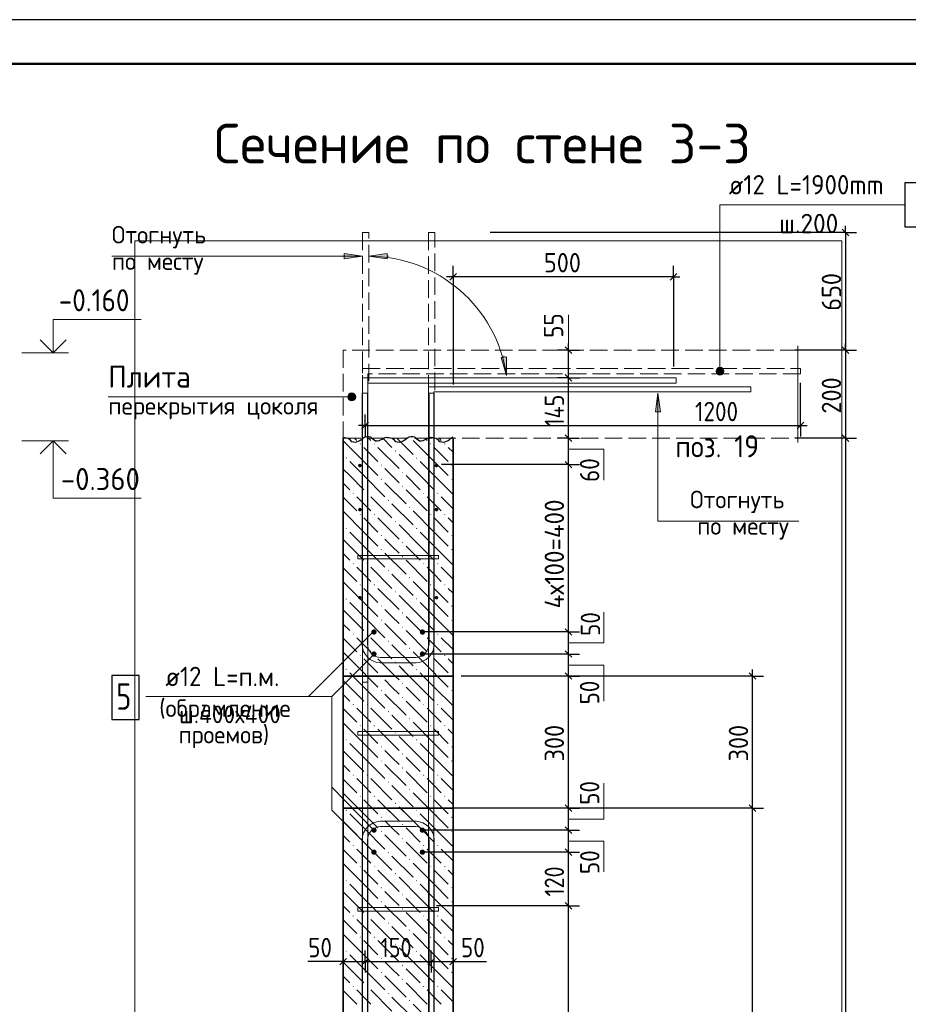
# Model space of a CAD drawing. Header units: millimetres. Extents: x 0 to 50400, y 0 to 35640.
# Tile 22 of 23: x 25213 to 37322, y 22224 to 35640. Entities that reach past the tile are written whole.
import ezdxf

# ---------------------------------------------------------------- set-up
doc = ezdxf.new("R2010")
doc.units = ezdxf.units.MM
doc.linetypes.add('______2', pattern=[324, 240, -84])
for name, color, linetype, lineweight in [('Standard', 7, 'Continuous', 25), ('Выпуски арматуры Г-обр.', 52, 'Continuous', 25), ('ЖБ Перекрытие верхний уровень', 7, 'Continuous', 35), ('ЖБ Стена верхний уровень', 7, 'Continuous', 35), ('Заголовок чертежа', 7, 'Continuous', 25), ('Позиционная метка диаметр_ шаг', 7, 'Continuous', 13), ('Позиционная метка линия выноска', 7, 'Continuous', 13), ('Примечания', 7, 'Continuous', 13)]:
    doc.layers.add(name, color=color, linetype=linetype, lineweight=lineweight)
doc.layers.add('Размерная выноска', color=7, linetype='Continuous')
for name, color, linetype, true_color in [('Стена обрамление Г-обр.', 7, 'Continuous', 0xa0a0a0), ('Стена обрамление П-обр.', 7, 'Continuous', 0xa0a0a0), ('Стена фоновая арматура У1', 7, '______2', 0xa0a0a0), ('Стена фоновая арматура Х1', 7, '______2', 0xa0a0a0), ('Стена фоновая затяжка С-обр.', 7, '______2', 0xa0a0a0)]:
    doc.layers.add(name, color=color, linetype=linetype, true_color=true_color)
doc.styles.add('ISOCPEUR', font='txt')

msp = doc.modelspace()

# ---------------------------------------------------------------- hatches: boundary and pattern name
at = {"layer": 'ЖБ Стена верхний уровень', "linetype": 'Continuous', "lineweight": 18, "transparency": 33554687}
for points in [[(29846, 29859), (29854, 29867), (29862, 29859), (29854, 29851)], [(30038, 29859), (30046, 29867), (30054, 29859), (30046, 29851)], [(30806, 29859), (30814, 29867), (30822, 29859), (30814, 29851)], [(30998, 29859), (31006, 29867), (31014, 29859), (31006, 29851)], [(29654, 29667), (29662, 29675), (29670, 29667), (29662, 29659)], [(30326, 29763), (30334, 29771), (30342, 29763), (30334, 29755)], [(30614, 29667), (30622, 29675), (30630, 29667), (30622, 29659)], [(30134, 29571), (30142, 29579), (30150, 29571), (30142, 29563)], [(31094, 29571), (31102, 29579), (31110, 29571), (31102, 29563)], [(30134, 29379), (30142, 29387), (30150, 29379), (30142, 29371)], [(30422, 29475), (30430, 29483), (30438, 29475), (30430, 29467)], [(31094, 29379), (31102, 29387), (31110, 29379), (31102, 29371)], [(30422, 29283), (30430, 29291), (30438, 29283), (30430, 29275)], [(29750, 29187), (29758, 29195), (29766, 29187), (29758, 29179)], [(29942, 29187), (29950, 29195), (29958, 29187), (29950, 29179)], [(30710, 29187), (30718, 29195), (30726, 29187), (30718, 29179)], [(30902, 29187), (30910, 29195), (30918, 29187), (30910, 29179)], [(30230, 29091), (30238, 29099), (30246, 29091), (30238, 29083)], [(30518, 28995), (30526, 29003), (30534, 28995), (30526, 28987)], [(29846, 28899), (29854, 28907), (29862, 28899), (29854, 28891)], [(30038, 28899), (30046, 28907), (30054, 28899), (30046, 28891)], [(30806, 28899), (30814, 28907), (30822, 28899), (30814, 28891)], [(30998, 28899), (31006, 28907), (31014, 28899), (31006, 28891)], [(29654, 28707), (29662, 28715), (29670, 28707), (29662, 28699)], [(30326, 28803), (30334, 28811), (30342, 28803), (30334, 28795)], [(30614, 28707), (30622, 28715), (30630, 28707), (30622, 28699)], [(30134, 28611), (30142, 28619), (30150, 28611), (30142, 28603)], [(31094, 28611), (31102, 28619), (31110, 28611), (31102, 28603)], [(30422, 28515), (30430, 28523), (30438, 28515), (30430, 28507)], [(30134, 28419), (30142, 28427), (30150, 28419), (30142, 28411)], [(30422, 28323), (30430, 28331), (30438, 28323), (30430, 28315)], [(31094, 28419), (31102, 28427), (31110, 28419), (31102, 28411)], [(29750, 28227), (29758, 28235), (29766, 28227), (29758, 28219)], [(29942, 28227), (29950, 28235), (29958, 28227), (29950, 28219)], [(30710, 28227), (30718, 28235), (30726, 28227), (30718, 28219)], [(30902, 28227), (30910, 28235), (30918, 28227), (30910, 28219)], [(30230, 28131), (30238, 28139), (30246, 28131), (30238, 28123)], [(30518, 28035), (30526, 28043), (30534, 28035), (30526, 28027)], [(29846, 27939), (29854, 27947), (29862, 27939), (29854, 27931)], [(30038, 27939), (30046, 27947), (30054, 27939), (30046, 27931)], [(30806, 27939), (30814, 27947), (30822, 27939), (30814, 27931)], [(30998, 27939), (31006, 27947), (31014, 27939), (31006, 27931)], [(30326, 27843), (30334, 27851), (30342, 27843), (30334, 27835)], [(29654, 27747), (29662, 27755), (29670, 27747), (29662, 27739)], [(30134, 27651), (30142, 27659), (30150, 27651), (30142, 27643)], [(30614, 27747), (30622, 27755), (30630, 27747), (30622, 27739)], [(31094, 27651), (31102, 27659), (31110, 27651), (31102, 27643)], [(30422, 27555), (30430, 27563), (30438, 27555), (30430, 27547)], [(30134, 27459), (30142, 27467), (30150, 27459), (30142, 27451)], [(30422, 27363), (30430, 27371), (30438, 27363), (30430, 27355)], [(31094, 27459), (31102, 27467), (31110, 27459), (31102, 27451)], [(29750, 27267), (29758, 27275), (29766, 27267), (29758, 27259)], [(29942, 27267), (29950, 27275), (29958, 27267), (29950, 27259)], [(30710, 27267), (30718, 27275), (30726, 27267), (30718, 27259)], [(30902, 27267), (30910, 27275), (30918, 27267), (30910, 27259)], [(30230, 27171), (30238, 27179), (30246, 27171), (30238, 27163)], [(29846, 26979), (29854, 26987), (29862, 26979), (29854, 26971)], [(30038, 26979), (30046, 26987), (30054, 26979), (30046, 26971)], [(30518, 27075), (30526, 27083), (30534, 27075), (30526, 27067)], [(30806, 26979), (30814, 26987), (30822, 26979), (30814, 26971)], [(30998, 26979), (31006, 26987), (31014, 26979), (31006, 26971)], [(30326, 26883), (30334, 26891), (30342, 26883), (30334, 26875)], [(29654, 26787), (29662, 26795), (29670, 26787), (29662, 26779)], [(29654, 26787), (29662, 26795), (29670, 26787), (29662, 26779)], [(30140, 26697), (30142, 26699), (30144, 26697)], [(30140, 26697), (30142, 26699), (30144, 26697)], [(30614, 26787), (30622, 26795), (30630, 26787), (30622, 26779)], [(30614, 26787), (30622, 26795), (30630, 26787), (30622, 26779)], [(31100, 26697), (31102, 26699), (31104, 26697)], [(31100, 26697), (31102, 26699), (31104, 26697)], [(30134, 26691), (30140, 26697), (30144, 26697), (30150, 26691), (30142, 26683)], [(30422, 26595), (30430, 26603), (30438, 26595), (30430, 26587)], [(31094, 26691), (31100, 26697), (31104, 26697), (31110, 26691), (31102, 26683)], [(30134, 26499), (30142, 26507), (30150, 26499), (30142, 26491)], [(31094, 26499), (31102, 26507), (31110, 26499), (31102, 26491)], [(29750, 26307), (29758, 26315), (29766, 26307), (29758, 26299)], [(29942, 26307), (29950, 26315), (29958, 26307), (29950, 26299)], [(30422, 26403), (30430, 26411), (30438, 26403), (30430, 26395)], [(30710, 26307), (30718, 26315), (30726, 26307), (30718, 26299)], [(30902, 26307), (30910, 26315), (30918, 26307), (30910, 26299)], [(30230, 26211), (30238, 26219), (30246, 26211), (30238, 26203)], [(30518, 26115), (30526, 26123), (30534, 26115), (30526, 26107)], [(29846, 26019), (29854, 26027), (29862, 26019), (29854, 26011)], [(30038, 26019), (30046, 26027), (30054, 26019), (30046, 26011)], [(30326, 25923), (30334, 25931), (30342, 25923), (30334, 25915)], [(30806, 26019), (30814, 26027), (30822, 26019), (30814, 26011)], [(30998, 26019), (31006, 26027), (31014, 26019), (31006, 26011)], [(29654, 25827), (29662, 25835), (29670, 25827), (29662, 25819)], [(30614, 25827), (30622, 25835), (30630, 25827), (30622, 25819)], [(30134, 25731), (30142, 25739), (30150, 25731), (30142, 25723)], [(30422, 25635), (30430, 25643), (30438, 25635), (30430, 25627)], [(31094, 25731), (31102, 25739), (31110, 25731), (31102, 25723)], [(30134, 25539), (30142, 25547), (30150, 25539), (30142, 25531)], [(31094, 25539), (31102, 25547), (31110, 25539), (31102, 25531)], [(30422, 25443), (30430, 25451), (30438, 25443), (30430, 25435)], [(29750, 25347), (29758, 25355), (29766, 25347), (29758, 25339)], [(29942, 25347), (29950, 25355), (29958, 25347), (29950, 25339)], [(30230, 25251), (30238, 25259), (30246, 25251), (30238, 25243)], [(30710, 25347), (30718, 25355), (30726, 25347), (30718, 25339)], [(30902, 25347), (30910, 25355), (30918, 25347), (30910, 25339)], [(30518, 25155), (30526, 25163), (30534, 25155), (30526, 25147)], [(29846, 25059), (29854, 25067), (29862, 25059), (29854, 25051)], [(30038, 25059), (30046, 25067), (30054, 25059), (30046, 25051)], [(30326, 24963), (30334, 24971), (30342, 24963), (30334, 24955)], [(30806, 25059), (30814, 25067), (30822, 25059), (30814, 25051)], [(30998, 25059), (31006, 25067), (31014, 25059), (31006, 25051)], [(29654, 24867), (29662, 24875), (29670, 24867), (29662, 24859)], [(29654, 24867), (29662, 24875), (29670, 24867), (29662, 24859)], [(30614, 24867), (30622, 24875), (30630, 24867), (30622, 24859)], [(30614, 24867), (30622, 24875), (30630, 24867), (30622, 24859)], [(30134, 24771), (30142, 24779), (30150, 24771), (30142, 24763)], [(31094, 24771), (31102, 24779), (31110, 24771), (31102, 24763)], [(30134, 24579), (30142, 24587), (30150, 24579), (30142, 24571)], [(30422, 24675), (30430, 24683), (30438, 24675), (30430, 24667)], [(31094, 24579), (31102, 24587), (31110, 24579), (31102, 24571)], [(30422, 24483), (30430, 24491), (30438, 24483), (30430, 24475)], [(29750, 24387), (29758, 24395), (29766, 24387), (29758, 24379)], [(29942, 24387), (29950, 24395), (29958, 24387), (29950, 24379)], [(30230, 24291), (30238, 24299), (30246, 24291), (30238, 24283)], [(30710, 24387), (30718, 24395), (30726, 24387), (30718, 24379)], [(30902, 24387), (30910, 24395), (30918, 24387), (30910, 24379)], [(30518, 24195), (30526, 24203), (30534, 24195), (30526, 24187)], [(29846, 24099), (29854, 24107), (29862, 24099), (29854, 24091)], [(30038, 24099), (30046, 24107), (30054, 24099), (30046, 24091)], [(30806, 24099), (30814, 24107), (30822, 24099), (30814, 24091)], [(30998, 24099), (31006, 24107), (31014, 24099), (31006, 24091)], [(29654, 23907), (29662, 23915), (29670, 23907), (29662, 23899)], [(30326, 24003), (30334, 24011), (30342, 24003), (30334, 23995)], [(30614, 23907), (30622, 23915), (30630, 23907), (30622, 23899)], [(30134, 23811), (30142, 23819), (30150, 23811), (30142, 23803)], [(31094, 23811), (31102, 23819), (31110, 23811), (31102, 23803)], [(30134, 23619), (30142, 23627), (30150, 23619), (30142, 23611)], [(30422, 23715), (30430, 23723), (30438, 23715), (30430, 23707)], [(31094, 23619), (31102, 23627), (31110, 23619), (31102, 23611)], [(30422, 23523), (30430, 23531), (30438, 23523), (30430, 23515)], [(29750, 23427), (29758, 23435), (29766, 23427), (29758, 23419)], [(29942, 23427), (29950, 23435), (29958, 23427), (29950, 23419)], [(30710, 23427), (30718, 23435), (30726, 23427), (30718, 23419)], [(30902, 23427), (30910, 23435), (30918, 23427), (30910, 23419)], [(30230, 23331), (30238, 23339), (30246, 23331), (30238, 23323)], [(30518, 23235), (30526, 23243), (30534, 23235), (30526, 23227)], [(29846, 23139), (29854, 23147), (29862, 23139), (29854, 23131)], [(30038, 23139), (30046, 23147), (30054, 23139), (30046, 23131)], [(30806, 23139), (30814, 23147), (30822, 23139), (30814, 23131)], [(30998, 23139), (31006, 23147), (31014, 23139), (31006, 23131)], [(29654, 22947), (29662, 22955), (29670, 22947), (29662, 22939)], [(30326, 23043), (30334, 23051), (30342, 23043), (30334, 23035)], [(30614, 22947), (30622, 22955), (30630, 22947), (30622, 22939)], [(30134, 22851), (30142, 22859), (30150, 22851), (30142, 22843)], [(31094, 22851), (31102, 22859), (31110, 22851), (31102, 22843)], [(30422, 22755), (30430, 22763), (30438, 22755), (30430, 22747)], [(30134, 22659), (30142, 22667), (30150, 22659), (30142, 22651)], [(30422, 22563), (30430, 22571), (30438, 22563), (30430, 22555)], [(31094, 22659), (31102, 22667), (31110, 22659), (31102, 22651)], [(29750, 22467), (29758, 22475), (29766, 22467), (29758, 22459)], [(29942, 22467), (29950, 22475), (29958, 22467), (29950, 22459)], [(30710, 22467), (30718, 22475), (30726, 22467), (30718, 22459)], [(30902, 22467), (30910, 22475), (30918, 22467), (30910, 22459)], [(30230, 22371), (30238, 22379), (30246, 22371), (30238, 22363)], [(30518, 22275), (30526, 22283), (30534, 22275), (30526, 22267)]]:
    msp.add_hatch(color=7, dxfattribs=at).paths.add_polyline_path(points, flags=16)
at = {"layer": 'Позиционная метка линия выноска', "linetype": 'Continuous', "lineweight": 13, "transparency": 33554687}
for points in [[(34803, 30876), (34710, 30876), (34702, 30849)], [(34803, 30876), (34702, 30849), (34810, 30849)], [(34783, 30895), (34729, 30895), (34710, 30876)], [(34783, 30895), (34710, 30876), (34803, 30876)], [(34729, 30895), (34783, 30895), (34756, 30903)], [(34810, 30849), (34702, 30849), (34710, 30822)], [(34810, 30849), (34710, 30822), (34803, 30822)], [(34803, 30822), (34710, 30822), (34729, 30802)], [(34803, 30822), (34729, 30802), (34783, 30802)], [(34783, 30802), (34729, 30802), (34756, 30795)], [(29691, 30473), (29691, 30527), (29684, 30500)], [(29711, 30454), (29711, 30547), (29691, 30527)], [(29711, 30454), (29691, 30527), (29691, 30473)], [(29738, 30446), (29738, 30554), (29711, 30547)], [(29738, 30446), (29711, 30547), (29711, 30454)], [(29765, 30454), (29765, 30547), (29738, 30554)], [(29765, 30454), (29738, 30554), (29738, 30446)], [(29784, 30473), (29784, 30527), (29765, 30547)], [(29784, 30473), (29765, 30547), (29765, 30454)], [(29784, 30527), (29784, 30473), (29792, 30500)]]:
    msp.add_hatch(color=7, dxfattribs=at).paths.add_polyline_path(points)
at = {"layer": 'Примечания', "linetype": 'Continuous', "lineweight": 13, "transparency": 33554687}
for points in [[(29633, 32381), (29885, 32417), (29633, 32453)], [(30221, 32453), (29969, 32417), (30221, 32381)], [(33947, 30297), (33911, 30549), (33875, 30297)]]:
    msp.add_hatch(color=7, dxfattribs=at).paths.add_polyline_path(points)
msp.add_hatch(color=7, dxfattribs=at).paths.add_polyline_path([(31847, 31045), (31848, 30790), (31776, 31035)], flags=16)
at = {"layer": 'Стена обрамление Г-обр.', "linetype": 'Continuous', "lineweight": 13, "transparency": 33554687}
for points in [[(30077, 27297), (30074, 27311), (30066, 27322), (30054, 27330), (30041, 27333), (30027, 27330), (30015, 27322), (30007, 27311), (30005, 27297), (30007, 27283), (30015, 27271), (30027, 27264), (30041, 27261), (30054, 27264), (30066, 27271), (30074, 27283)], [(30737, 27297), (30734, 27311), (30726, 27322), (30714, 27330), (30701, 27333), (30687, 27330), (30675, 27322), (30667, 27311), (30665, 27297), (30667, 27283), (30675, 27271), (30687, 27264), (30701, 27261), (30714, 27264), (30726, 27271), (30734, 27283)], [(30077, 26997), (30074, 27011), (30066, 27022), (30054, 27030), (30041, 27033), (30027, 27030), (30015, 27022), (30007, 27011), (30005, 26997), (30007, 26983), (30015, 26971), (30027, 26964), (30041, 26961), (30054, 26964), (30066, 26971), (30074, 26983)], [(30737, 26997), (30734, 27011), (30726, 27022), (30714, 27030), (30701, 27033), (30687, 27030), (30675, 27022), (30667, 27011), (30665, 26997), (30667, 26983), (30675, 26971), (30687, 26964), (30701, 26961), (30714, 26964), (30726, 26971), (30734, 26983)], [(30077, 24597), (30074, 24611), (30066, 24622), (30054, 24630), (30041, 24633), (30027, 24630), (30015, 24622), (30007, 24611), (30005, 24597), (30007, 24583), (30015, 24571), (30027, 24564), (30041, 24561), (30054, 24564), (30066, 24571), (30074, 24583)], [(30737, 24597), (30734, 24611), (30726, 24622), (30714, 24630), (30701, 24633), (30687, 24630), (30675, 24622), (30667, 24611), (30665, 24597), (30667, 24583), (30675, 24571), (30687, 24564), (30701, 24561), (30714, 24564), (30726, 24571), (30734, 24583)], [(30077, 24297), (30074, 24311), (30066, 24322), (30054, 24330), (30041, 24333), (30027, 24330), (30015, 24322), (30007, 24311), (30005, 24297), (30007, 24283), (30015, 24271), (30027, 24264), (30041, 24261), (30054, 24264), (30066, 24271), (30074, 24283)], [(30737, 24297), (30734, 24311), (30726, 24322), (30714, 24330), (30701, 24333), (30687, 24330), (30675, 24322), (30667, 24311), (30665, 24297), (30667, 24283), (30675, 24271), (30687, 24264), (30701, 24261), (30714, 24264), (30726, 24271), (30734, 24283)]]:
    msp.add_hatch(color=7, dxfattribs=at).paths.add_polyline_path(points)
at = {"layer": 'Стена фоновая арматура У1', "linetype": 'Continuous', "lineweight": 13, "transparency": 33554687}
for points in [[(29873, 29565), (29871, 29574), (29865, 29582), (29858, 29587), (29849, 29589), (29839, 29587), (29832, 29582), (29826, 29574), (29825, 29565), (29826, 29556), (29832, 29548), (29839, 29543), (29849, 29541), (29858, 29543), (29865, 29548), (29871, 29556)], [(30917, 29565), (30915, 29574), (30909, 29582), (30902, 29587), (30893, 29589), (30883, 29587), (30876, 29582), (30870, 29574), (30869, 29565), (30870, 29556), (30876, 29548), (30883, 29543), (30893, 29541), (30902, 29543), (30909, 29548), (30915, 29556)], [(29873, 28965), (29871, 28974), (29865, 28982), (29858, 28987), (29849, 28989), (29839, 28987), (29832, 28982), (29826, 28974), (29825, 28965), (29826, 28956), (29832, 28948), (29839, 28943), (29849, 28941), (29858, 28943), (29865, 28948), (29871, 28956)], [(30917, 28965), (30915, 28974), (30909, 28982), (30902, 28987), (30893, 28989), (30883, 28987), (30876, 28982), (30870, 28974), (30869, 28965), (30870, 28956), (30876, 28948), (30883, 28943), (30893, 28941), (30902, 28943), (30909, 28948), (30915, 28956)], [(29873, 27765), (29871, 27774), (29865, 27782), (29858, 27787), (29849, 27789), (29839, 27787), (29832, 27782), (29826, 27774), (29825, 27765), (29826, 27756), (29832, 27748), (29839, 27743), (29849, 27741), (29858, 27743), (29865, 27748), (29871, 27756)], [(30917, 27765), (30915, 27774), (30909, 27782), (30902, 27787), (30893, 27789), (30883, 27787), (30876, 27782), (30870, 27774), (30869, 27765), (30870, 27756), (30876, 27748), (30883, 27743), (30893, 27741), (30902, 27743), (30909, 27748), (30915, 27756)]]:
    msp.add_hatch(color=7, dxfattribs=at).paths.add_polyline_path(points)

# ---------------------------------------------------------------- linework, layer by layer
at = {"layer": 'Standard', "color": 7, "linetype": 'Continuous', "lineweight": -3, "transparency": 33554687}
for p, q in [((36467, 32739), (31623, 32739)), ((36467, 32739), (36317, 32739)), ((36467, 32739), (36467, 32829)), ((36467, 32739), (36617, 32739)), ((31121, 32137), (31121, 32287)), ((34121, 32137), (34121, 32287)), ((31121, 32137), (31031, 32137)), ((31121, 32137), (31121, 31987)), ((31121, 32137), (31121, 30670)), ((34121, 32137), (31121, 32137)), ((34121, 32137), (34121, 31987)), ((34121, 32137), (34121, 30915)), ((34121, 32137), (34211, 32137)), ((32691, 31137), (32541, 31137)), ((32691, 31137), (32691, 31227)), ((32691, 31137), (32841, 31137)), ((32691, 31137), (32691, 31137)), ((32691, 30759), (32691, 31137)), ((36467, 31137), (35775, 31137)), ((36467, 31137), (36317, 31137)), ((36467, 31137), (36317, 31137)), ((36467, 31137), (36467, 31227)), ((36467, 31137), (36617, 31137)), ((36467, 31137), (36617, 31137)), ((36467, 31137), (36467, 29937)), ((32691, 30759), (32541, 30759)), ((32691, 30759), (32841, 30759)), ((32691, 30759), (32691, 30759)), ((32691, 29937), (32691, 30759)), ((29921, 30109), (29921, 30259)), ((35852, 30109), (35852, 30259)), ((29921, 30109), (29831, 30109)), ((29921, 30109), (29921, 29959)), ((29921, 30109), (29921, 30109)), ((29921, 30109), (35852, 30109)), ((35852, 30109), (35852, 29959)), ((35852, 30109), (35942, 30109)), ((32691, 29937), (32541, 29937)), ((32691, 29937), (32841, 29937)), ((32691, 29937), (32691, 29937)), ((32691, 29577), (32691, 29937)), ((36467, 29937), (36317, 29937)), ((36467, 29937), (36317, 29937)), ((36467, 29937), (36617, 29937)), ((36467, 29937), (36467, 13497)), ((36467, 29937), (36617, 29937)), ((36467, 29937), (36467, 13497)), ((32691, 29577), (32541, 29577)), ((32691, 29577), (32841, 29577)), ((32691, 27297), (32691, 29577)), ((32691, 27297), (32541, 27297)), ((32691, 27297), (32841, 27297)), ((32691, 26997), (32691, 27297)), ((32691, 26997), (32541, 26997)), ((32691, 26997), (32841, 26997)), ((32691, 26697), (32691, 26997)), ((35200, 26697), (35200, 26787)), ((35200, 26697), (31229, 26697)), ((32691, 26697), (32541, 26697)), ((32691, 26697), (32841, 26697)), ((32691, 24897), (32691, 26697)), ((35200, 26697), (35050, 26697)), ((35200, 26697), (35350, 26697)), ((35200, 24897), (35200, 26697)), ((32691, 24897), (32541, 24897)), ((32691, 24897), (32841, 24897)), ((32691, 24597), (32691, 24897)), ((35200, 24897), (35050, 24897)), ((35200, 24897), (35350, 24897)), ((32691, 24597), (32541, 24597)), ((32691, 24597), (32841, 24597)), ((32691, 24297), (32691, 24597)), ((32691, 24297), (32541, 24297)), ((32691, 24297), (32841, 24297)), ((32691, 23565), (32691, 24297)), ((32691, 23565), (32541, 23565)), ((32691, 23565), (32841, 23565)), ((29621, 22805), (29621, 22955)), ((29921, 22805), (29921, 22955)), ((30821, 22805), (30821, 22955)), ((31121, 22805), (31121, 22955)), ((29621, 22805), (29531, 22805)), ((29621, 22805), (29621, 22655)), ((29621, 22805), (29921, 22805)), ((29921, 22805), (29921, 22655)), ((29921, 22805), (30821, 22805)), ((30821, 22805), (30821, 22655)), ((30821, 22805), (31121, 22805)), ((31121, 22805), (31121, 22655)), ((31121, 22805), (31211, 22805))]:
    msp.add_line(p, q, dxfattribs=at)
at = {"layer": 'Standard', "color": 7, "linetype": 'Continuous', "lineweight": 25, "transparency": 33554687}
for p, q in [((36422, 32784), (36512, 32694)), ((31166, 32182), (31076, 32092)), ((34166, 32182), (34076, 32092)), ((32736, 31092), (32646, 31182)), ((36422, 31182), (36512, 31092)), ((36422, 31182), (36512, 31092)), ((32736, 30714), (32646, 30804)), ((29876, 30064), (29966, 30154)), ((35807, 30064), (35897, 30154)), ((32736, 29892), (32646, 29982)), ((36422, 29982), (36512, 29892)), ((36422, 29982), (36512, 29892)), ((32736, 29532), (32646, 29622)), ((32736, 27252), (32646, 27342)), ((32736, 26952), (32646, 27042)), ((32736, 26652), (32646, 26742)), ((35245, 26652), (35155, 26742)), ((32736, 24852), (32646, 24942)), ((35245, 24852), (35155, 24942)), ((32736, 24552), (32646, 24642)), ((32736, 24252), (32646, 24342)), ((32736, 23520), (32646, 23610)), ((29576, 22760), (29666, 22850)), ((29876, 22760), (29966, 22850)), ((30776, 22760), (30866, 22850)), ((31076, 22760), (31166, 22850))]:
    msp.add_line(p, q, dxfattribs=at)
at = {"layer": 'Standard', "color": 7, "linetype": 'Continuous', "lineweight": 13, "transparency": 33554687}
for p, q in [((32691, 31137), (32691, 31617)), ((25243, 31101), (25879, 31101)), ((25243, 29901), (25879, 29901))]:
    msp.add_line(p, q, dxfattribs=at)
at = {"layer": 'Standard', "color": 7, "linetype": 'Continuous', "lineweight": 25, "transparency": 33554687}
msp.add_lwpolyline([(0, 0), (50400, 0), (50400, 35640), (0, 35640), (0, 0)], close=True, dxfattribs=at)
at = {"layer": 'Standard', "color": 7, "linetype": 'Continuous', "lineweight": 50, "transparency": 33554687}
msp.add_lwpolyline([(2400, 35040), (49800, 35040), (49800, 600), (2400, 600), (2400, 35040)], close=True, dxfattribs=at)
at = {"layer": 'Standard', "color": 7, "linetype": 'Continuous', "lineweight": -3, "transparency": 33554687}
for points in [[(36467, 32739), (36467, 31555), (36467, 31555), (36467, 31137)], [(36467, 31137), (36447, 31137), (36447, 31137), (36447, 31137), (36447, 31137), (36447, 31137), (36447, 31137), (35775, 31137)], [(36467, 31137), (36467, 30159), (36467, 30159), (36467, 29937)], [(35852, 30109), (35852, 30637), (35852, 30637), (35852, 30693)], [(36467, 29937), (36447, 29937), (36447, 29937), (36447, 29937), (36447, 29937), (35775, 29937)], [(36467, 29937), (36447, 29937), (36447, 29937), (36447, 29937), (36447, 29937), (35775, 29937)], [(32691, 29577), (32671, 29577), (32671, 29577), (32660, 29577), (32660, 29577), (30960, 29577)], [(32691, 27297), (32671, 27297), (32671, 27297), (32671, 27297), (32671, 27297), (32662, 27297), (32662, 27297), (30701, 27297)], [(32691, 26997), (32671, 26997), (32671, 26997), (32671, 26997), (32671, 26997), (32662, 26997), (32662, 26997), (30701, 26997)], [(32691, 26697), (32671, 26697), (32671, 26697), (32671, 26697), (32671, 26697), (32662, 26697), (32662, 26697), (31229, 26697)], [(32691, 24897), (32671, 24897), (32671, 24897), (32671, 24897), (32671, 24897), (32671, 24897), (32671, 24897), (32663, 24897), (32663, 24897), (30701, 24897)], [(35200, 24897), (35179, 24897), (35179, 24897), (31229, 24897)], [(35200, 13497), (35200, 18787), (35200, 18787), (35200, 24897)], [(32691, 24597), (32671, 24597), (32671, 24597), (32671, 24597), (32671, 24597), (32671, 24597), (32671, 24597), (32663, 24597), (32663, 24597), (30701, 24597)], [(32691, 24297), (32671, 24297), (32671, 24297), (32671, 24297), (32671, 24297), (32671, 24297), (32671, 24297), (32664, 24297), (32664, 24297), (30687, 24297)], [(32691, 23565), (32671, 23565), (32671, 23565), (32671, 23565), (32671, 23565), (32671, 23565), (32671, 23565), (32671, 23565), (32671, 23565), (32664, 23565), (32664, 23565), (30893, 23565)], [(32691, 13977), (32691, 14055), (32691, 14055), (32691, 14188), (32691, 14188), (32691, 14247), (32691, 14247), (32691, 14484), (32691, 14484), (32691, 23565)]]:
    msp.add_lwpolyline(points, dxfattribs=at)
at = {"layer": 'Standard', "color": 254, "linetype": 'Continuous', "lineweight": 13, "true_color": 0xc4c4ff, "transparency": 33554687}
msp.add_lwpolyline([(26780, 9828), (36416, 9828), (36416, 32628), (26780, 32628), (26780, 9828)], dxfattribs=at)
at = {"layer": 'Standard', "color": 7, "linetype": 'Continuous', "lineweight": 13, "transparency": 33554687}
for points in [[(25670, 31101), (25670, 31557), (26870, 31557)], [(25670, 29901), (25670, 29121), (26870, 29121)], [(32691, 29787), (33171, 29787), (33171, 29367)], [(32691, 27147), (33171, 27147), (33171, 27567)], [(32691, 26847), (33171, 26847), (33171, 26355)], [(32691, 24747), (33171, 24747), (33171, 25239)], [(32691, 24447), (33171, 24447), (33171, 24027)]]:
    msp.add_lwpolyline(points, dxfattribs=at)
at = {"layer": 'Standard', "color": 7, "linetype": 'Continuous', "lineweight": 35, "transparency": 33554687}
for points in [[(25492, 31280), (25670, 31101), (25848, 31280)], [(25492, 29723), (25670, 29901), (25848, 29723)]]:
    msp.add_lwpolyline(points, dxfattribs=at)
at = {"layer": 'Выпуски арматуры Г-обр.', "color": 7, "linetype": 'Continuous', "lineweight": 25, "transparency": 33554687}
msp.add_lwpolyline([(37276, 32818), (37828, 32818), (37828, 33418), (37276, 33418), (37276, 32818)], dxfattribs=at)
at = {"layer": 'Выпуски арматуры Г-обр.', "color": 251, "linetype": '______2', "lineweight": 13, "true_color": 0x656565, "transparency": 33554687}
msp.add_lwpolyline([(35852, 30813), (29957, 30813), (29957, 26613), (29885, 26613), (29885, 30885), (35852, 30885), (35852, 30813)], dxfattribs=at)
at = {"layer": 'ЖБ Перекрытие верхний уровень', "color": 7, "linetype": '______2', "lineweight": 18, "transparency": 33554687}
for p, q in [((29621, 31137), (29621, 29937)), ((35816, 31137), (29621, 31137)), ((29621, 29937), (35816, 29937))]:
    msp.add_line(p, q, dxfattribs=at)
at = {"layer": 'ЖБ Стена верхний уровень', "color": 7, "linetype": 'Continuous', "lineweight": 35, "transparency": 33554687}
for p, q in [((29621, 26697), (29621, 29937)), ((31121, 26697), (31121, 29937)), ((29621, 26697), (31121, 26697)), ((29621, 26697), (29621, 13497)), ((31121, 26697), (29621, 26697)), ((31121, 13497), (31121, 26697)), ((29621, 24698), (29621, 24897)), ((29621, 24897), (31121, 24897)), ((31121, 24897), (31121, 24657))]:
    msp.add_line(p, q, dxfattribs=at)
at = {"layer": 'ЖБ Стена верхний уровень', "color": 9, "linetype": 'Continuous', "lineweight": 18, "true_color": 0xc7c7c7, "transparency": 33554687}
for p, q in [((29776, 29937), (29806, 29907)), ((29998, 29907), (29968, 29937)), ((30160, 29937), (30286, 29811)), ((30352, 29937), (30574, 29715)), ((30736, 29937), (30766, 29907)), ((30958, 29907), (30928, 29937)), ((31120, 29937), (31121, 29937)), ((29902, 29619), (29621, 29901)), ((29902, 29811), (30094, 29619)), ((30094, 29811), (30382, 29523)), ((30862, 29619), (30574, 29907)), ((30862, 29811), (31054, 29619)), ((31054, 29811), (31121, 29745)), ((30670, 29427), (30382, 29715)), ((29710, 29427), (29621, 29517)), ((29710, 29619), (29902, 29427)), ((29902, 29619), (30094, 29427)), ((30286, 29427), (30190, 29523)), ((30670, 29619), (30862, 29427)), ((30862, 29619), (31054, 29427)), ((29710, 29427), (29902, 29235)), ((29902, 29427), (30190, 29139)), ((30382, 29331), (30286, 29427)), ((30478, 29427), (30670, 29235)), ((30670, 29427), (30862, 29235)), ((30862, 29427), (31121, 29169)), ((29621, 29325), (29710, 29235)), ((30190, 29331), (30478, 29043)), ((29621, 29133), (29806, 28947)), ((29902, 29043), (29806, 29139)), ((29998, 29139), (30286, 28851)), ((30478, 29235), (30766, 28947)), ((30862, 29043), (30766, 29139)), ((30958, 29139), (31121, 28977)), ((29998, 28947), (29902, 29043)), ((30286, 29043), (30574, 28755)), ((30958, 28947), (30862, 29043)), ((29902, 28659), (29621, 28941)), ((29902, 28851), (30094, 28659)), ((30094, 28851), (30382, 28563)), ((30862, 28659), (30574, 28947)), ((30862, 28851), (31054, 28659)), ((31054, 28851), (31121, 28785)), ((30670, 28467), (30382, 28755)), ((29710, 28659), (29902, 28467)), ((29902, 28659), (30094, 28467)), ((30670, 28659), (30862, 28467)), ((30862, 28659), (31054, 28467)), ((29710, 28467), (29621, 28557)), ((29710, 28467), (29902, 28275)), ((29902, 28467), (30190, 28179)), ((30286, 28467), (30190, 28563)), ((30382, 28371), (30286, 28467)), ((30478, 28467), (30670, 28275)), ((30670, 28467), (30862, 28275)), ((30862, 28467), (31121, 28209)), ((29621, 28365), (29710, 28275)), ((30190, 28371), (30478, 28083)), ((29902, 28083), (29806, 28179)), ((29998, 28179), (30286, 27891)), ((30478, 28275), (30766, 27987)), ((30862, 28083), (30766, 28179)), ((30958, 28179), (31121, 28017)), ((29621, 28173), (29806, 27987)), ((29998, 27987), (29902, 28083)), ((30286, 28083), (30574, 27795)), ((30958, 27987), (30862, 28083)), ((29902, 27699), (29621, 27981)), ((30862, 27699), (30574, 27987)), ((29902, 27891), (30094, 27699)), ((30094, 27891), (30382, 27603)), ((30670, 27507), (30382, 27795)), ((30862, 27891), (31054, 27699)), ((31054, 27891), (31121, 27825)), ((29710, 27699), (29902, 27507)), ((29902, 27699), (30094, 27507)), ((30670, 27699), (30862, 27507)), ((30862, 27699), (31054, 27507)), ((29710, 27507), (29621, 27597)), ((29710, 27507), (29902, 27315)), ((29902, 27507), (30190, 27219)), ((30286, 27507), (30190, 27603)), ((30382, 27411), (30286, 27507)), ((30478, 27507), (30670, 27315)), ((30670, 27507), (30862, 27315)), ((30862, 27507), (31121, 27249)), ((29621, 27405), (29710, 27315)), ((30190, 27411), (30478, 27123)), ((30478, 27315), (30766, 27027)), ((29621, 27213), (29806, 27027)), ((29902, 27123), (29806, 27219)), ((29998, 27027), (29902, 27123)), ((29998, 27219), (30286, 26931)), ((30286, 27123), (30574, 26835)), ((30862, 27123), (30766, 27219)), ((30958, 27027), (30862, 27123)), ((30958, 27219), (31121, 27057)), ((29902, 26739), (29621, 27021)), ((30862, 26739), (30574, 27027)), ((29902, 26931), (30094, 26739)), ((30094, 26931), (30328, 26697)), ((30520, 26697), (30382, 26835)), ((30862, 26931), (31054, 26739)), ((31054, 26931), (31121, 26865)), ((29710, 26739), (29752, 26697)), ((29710, 26739), (29752, 26697)), ((29902, 26739), (29833, 26808)), ((29902, 26739), (29944, 26697)), ((29902, 26739), (29944, 26697)), ((30025, 26808), (30094, 26739)), ((30217, 26808), (30328, 26697)), ((30520, 26697), (30409, 26808)), ((30670, 26739), (30712, 26697)), ((30670, 26739), (30712, 26697)), ((30862, 26739), (30793, 26808)), ((30862, 26739), (30904, 26697)), ((30862, 26739), (30904, 26697)), ((30985, 26808), (31054, 26739)), ((29710, 26547), (29621, 26637)), ((29752, 26697), (29902, 26547)), ((29944, 26697), (30094, 26547)), ((30286, 26547), (30190, 26643)), ((30328, 26697), (30382, 26643)), ((30670, 26547), (30520, 26697)), ((30712, 26697), (30862, 26547)), ((30904, 26697), (31054, 26547)), ((29621, 26445), (29710, 26355)), ((29710, 26547), (29902, 26355)), ((29902, 26547), (30190, 26259)), ((30190, 26451), (30478, 26163)), ((30382, 26451), (30286, 26547)), ((30478, 26547), (30670, 26355)), ((30670, 26547), (30862, 26355)), ((30862, 26547), (31121, 26289)), ((30478, 26355), (30766, 26067)), ((29621, 26253), (29806, 26067)), ((29902, 26163), (29806, 26259)), ((29998, 26067), (29902, 26163)), ((29998, 26259), (30286, 25971)), ((30286, 26163), (30574, 25875)), ((30862, 26163), (30766, 26259)), ((30958, 26067), (30862, 26163)), ((30958, 26259), (31121, 26097)), ((29902, 25779), (29621, 26061)), ((30862, 25779), (30574, 26067)), ((29902, 25971), (30094, 25779)), ((30094, 25971), (30382, 25683)), ((30862, 25971), (31054, 25779)), ((31054, 25971), (31121, 25905)), ((29710, 25779), (29902, 25587)), ((29902, 25779), (30094, 25587)), ((30670, 25587), (30382, 25875)), ((30670, 25779), (30862, 25587)), ((30862, 25779), (31054, 25587)), ((29710, 25587), (29621, 25677)), ((30286, 25587), (30190, 25683)), ((29710, 25587), (29902, 25395)), ((29902, 25587), (30190, 25299)), ((30190, 25491), (30478, 25203)), ((30382, 25491), (30286, 25587)), ((30478, 25587), (30670, 25395)), ((30670, 25587), (30862, 25395)), ((30862, 25587), (31121, 25329)), ((29621, 25485), (29710, 25395)), ((30478, 25395), (30766, 25107)), ((29621, 25293), (29806, 25107)), ((29902, 25203), (29806, 25299)), ((29998, 25299), (30286, 25011)), ((30862, 25203), (30766, 25299)), ((30958, 25299), (31121, 25137)), ((29902, 24819), (29621, 25101)), ((29998, 25107), (29902, 25203)), ((30286, 25203), (30574, 24915)), ((30862, 24819), (30574, 25107)), ((30958, 25107), (30862, 25203)), ((29902, 25011), (30094, 24819)), ((30094, 25011), (30382, 24723)), ((30862, 25011), (31054, 24819)), ((31054, 25011), (31121, 24945)), ((29902, 24819), (29824, 24897)), ((30016, 24897), (30094, 24819)), ((30208, 24897), (30320, 24786)), ((30670, 24627), (30382, 24915)), ((30512, 24786), (30400, 24897)), ((30862, 24819), (30784, 24897)), ((30976, 24897), (31054, 24819)), ((29710, 24627), (29621, 24717)), ((29710, 24819), (29744, 24786)), ((29710, 24819), (29902, 24627)), ((29902, 24819), (29936, 24786)), ((29902, 24819), (30094, 24627)), ((30286, 24627), (30190, 24723)), ((30670, 24819), (30704, 24786)), ((30670, 24819), (30862, 24627)), ((30862, 24819), (30896, 24786)), ((30862, 24819), (31054, 24627)), ((29710, 24627), (29902, 24435)), ((29902, 24627), (30190, 24339)), ((30382, 24531), (30286, 24627)), ((30478, 24627), (30670, 24435)), ((30670, 24627), (30862, 24435)), ((30862, 24627), (31121, 24369)), ((29621, 24525), (29710, 24435)), ((30190, 24531), (30478, 24243)), ((30478, 24435), (30766, 24147)), ((29621, 24333), (29806, 24147)), ((29902, 24243), (29806, 24339)), ((29998, 24339), (30286, 24051)), ((30862, 24243), (30766, 24339)), ((30958, 24339), (31121, 24177)), ((29998, 24147), (29902, 24243)), ((30286, 24243), (30574, 23955)), ((30958, 24147), (30862, 24243)), ((29902, 23859), (29621, 24141)), ((29902, 24051), (30094, 23859)), ((30094, 24051), (30382, 23763)), ((30862, 23859), (30574, 24147)), ((30862, 24051), (31054, 23859)), ((31054, 24051), (31121, 23985)), ((30670, 23667), (30382, 23955)), ((29710, 23667), (29621, 23757)), ((29710, 23859), (29902, 23667)), ((29902, 23859), (30094, 23667)), ((30286, 23667), (30190, 23763)), ((30670, 23859), (30862, 23667)), ((30862, 23859), (31054, 23667)), ((29710, 23667), (29902, 23475)), ((29902, 23667), (30190, 23379)), ((30382, 23571), (30286, 23667)), ((30478, 23667), (30670, 23475)), ((30670, 23667), (30862, 23475)), ((30862, 23667), (31121, 23409)), ((29621, 23565), (29710, 23475)), ((30190, 23571), (30478, 23283)), ((29621, 23373), (29806, 23187)), ((29902, 23283), (29806, 23379)), ((29998, 23379), (30286, 23091)), ((30478, 23475), (30766, 23187)), ((30862, 23283), (30766, 23379)), ((30958, 23379), (31121, 23217)), ((29998, 23187), (29902, 23283)), ((30286, 23283), (30574, 22995)), ((30958, 23187), (30862, 23283)), ((29902, 22899), (29621, 23181)), ((29902, 23091), (30094, 22899)), ((30094, 23091), (30382, 22803)), ((30862, 22899), (30574, 23187)), ((30862, 23091), (31054, 22899)), ((31054, 23091), (31121, 23025)), ((30670, 22707), (30382, 22995)), ((29710, 22899), (29902, 22707)), ((29902, 22899), (30094, 22707)), ((30670, 22899), (30862, 22707)), ((30862, 22899), (31054, 22707)), ((29710, 22707), (29621, 22797)), ((29710, 22707), (29902, 22515)), ((29902, 22707), (30190, 22419)), ((30286, 22707), (30190, 22803)), ((30382, 22611), (30286, 22707)), ((30478, 22707), (30670, 22515)), ((30670, 22707), (30862, 22515)), ((30862, 22707), (31121, 22449)), ((29621, 22605), (29710, 22515)), ((30190, 22611), (30478, 22323)), ((29621, 22413), (29806, 22227)), ((29902, 22323), (29806, 22419)), ((29998, 22419), (30286, 22131)), ((30478, 22515), (30766, 22227)), ((30862, 22323), (30766, 22419)), ((30958, 22419), (31121, 22257)), ((29998, 22227), (29902, 22323)), ((30286, 22323), (30574, 22035)), ((30958, 22227), (30862, 22323)), ((30862, 21939), (30574, 22227))]:
    msp.add_line(p, q, dxfattribs=at)
at = {"layer": 'Позиционная метка линия выноска', "color": 7, "linetype": 'Continuous', "lineweight": 13, "transparency": 33554687}
for p, q in [((34756, 30903), (34756, 30903)), ((34702, 30849), (34702, 30849)), ((34756, 30795), (34756, 30795)), ((34810, 30849), (34810, 30849)), ((29738, 30500), (26419, 30500)), ((29684, 30500), (29684, 30500)), ((29738, 30554), (29738, 30554)), ((29792, 30500), (29792, 30500)), ((29738, 30446), (29738, 30446))]:
    msp.add_line(p, q, dxfattribs=at)
for points in [[(37276, 33118), (34756, 33118), (34756, 30849)], [(30041, 27309), (29150, 26418), (26930, 26418)], [(30031, 26982), (29466, 26418), (29150, 26418)], [(30041, 24597), (29466, 25183), (29466, 26418)], [(30041, 24297), (29466, 24871), (29466, 25183)]]:
    msp.add_lwpolyline(points, dxfattribs=at)
for centre in [(34756, 30849), (29738, 30500)]:
    msp.add_circle(centre, 54, dxfattribs=at)
at = {"layer": 'Примечания', "color": 7, "linetype": '______2', "lineweight": 13, "transparency": 33554687}
for p, q in [((29969, 32739), (29885, 32739)), ((29885, 32739), (29885, 30519)), ((29969, 30713), (29969, 32739)), ((30869, 32739), (30785, 32739)), ((30785, 32739), (30785, 30399)), ((30869, 30593), (30869, 32739))]:
    msp.add_line(p, q, dxfattribs=at)
at = {"layer": 'Примечания', "color": 7, "linetype": 'Continuous', "lineweight": 13, "transparency": 33554687}
for p, q in [((26469, 32417), (29885, 32417)), ((29633, 32417), (29615, 32417)), ((29885, 32417), (29633, 32453)), ((29633, 32453), (29633, 32381)), ((29633, 32381), (29885, 32417)), ((29885, 32417), (29885, 32417)), ((29885, 32417), (29885, 32417)), ((29885, 32417), (29885, 32417)), ((30221, 32453), (29969, 32417)), ((29969, 32417), (29969, 32417)), ((29969, 32417), (29969, 32417)), ((29969, 32417), (29969, 32417)), ((29969, 32417), (30221, 32381)), ((30221, 32381), (30221, 32453)), ((30221, 32417), (30239, 32417)), ((31776, 31035), (31847, 31045)), ((31848, 30790), (31776, 31035)), ((31812, 31040), (31809, 31058)), ((31847, 31045), (31848, 30790)), ((31848, 30790), (31848, 30790)), ((31848, 30790), (31848, 30790)), ((31848, 30790), (31848, 30790)), ((33911, 30549), (33875, 30297)), ((33911, 28809), (33911, 30549)), ((33911, 30549), (33911, 30549)), ((33911, 30549), (33911, 30549)), ((33911, 30549), (33911, 30549)), ((33947, 30297), (33911, 30549)), ((33875, 30297), (33947, 30297)), ((33911, 30297), (33911, 30279)), ((35831, 28809), (33911, 28809))]:
    msp.add_line(p, q, dxfattribs=at)
at = {"layer": 'Примечания', "color": 7, "linetype": 'Continuous', "lineweight": 25, "transparency": 33554687}
for points in [[(29621, 29947), (29643, 29948), (29667, 29944), (29688, 29936), (29706, 29923), (29721, 29908), (29738, 29894), (29760, 29887), (29784, 29882), (29807, 29887), (29829, 29896), (29850, 29905), (29868, 29918), (29885, 29932), (29901, 29946), (29922, 29956), (29945, 29962), (29969, 29961), (29992, 29955), (30009, 29942), (30025, 29927), (30042, 29913), (30062, 29903), (30086, 29901), (30110, 29907), (30131, 29916), (30151, 29926), (30172, 29936), (30192, 29946), (30216, 29950), (30221, 29951)], [(30221, 29947), (30243, 29948), (30267, 29944), (30288, 29936), (30306, 29923), (30321, 29908), (30338, 29894), (30360, 29887), (30384, 29882), (30407, 29887), (30429, 29896), (30450, 29905), (30468, 29918), (30485, 29932), (30501, 29946), (30522, 29956), (30545, 29962), (30569, 29961), (30592, 29955), (30609, 29942), (30625, 29927), (30642, 29913), (30662, 29903), (30686, 29901), (30710, 29907), (30731, 29916), (30751, 29926), (30772, 29936), (30792, 29946), (30816, 29950), (30821, 29951)], [(30821, 29947), (30843, 29948), (30867, 29944), (30888, 29936), (30906, 29923), (30921, 29908), (30938, 29894), (30960, 29887), (30984, 29882), (31007, 29887), (31029, 29896), (31050, 29905), (31068, 29918), (31085, 29932), (31101, 29946), (31121, 29956)]]:
    msp.add_lwpolyline(points, dxfattribs=at)
at = {"layer": 'Примечания', "color": 7, "linetype": 'Continuous', "lineweight": 13, "transparency": 33554687}
msp.add_arc((29969, 30517), 1899, 8.2644, 90, dxfattribs=at)
at = {"layer": 'Размерная выноска', "color": 7, "linetype": 'Continuous', "lineweight": 13, "transparency": 33554687}
msp.add_line((35816, 31197), (35816, 29877), dxfattribs=at)
at = {"layer": 'Размерная выноска', "color": 7, "linetype": 'Continuous', "lineweight": -3, "transparency": 33554687}
for p, q in [((29621, 22805), (29141, 22805)), ((31094, 22805), (31574, 22805))]:
    msp.add_line(p, q, dxfattribs=at)
at = {"layer": 'Стена обрамление Г-обр.', "color": 7, "linetype": 'Continuous', "lineweight": 25, "transparency": 33554687}
msp.add_lwpolyline([(26469, 26106), (26841, 26106), (26841, 26706), (26469, 26706), (26469, 26106)], dxfattribs=at)
at = {"layer": 'Стена обрамление П-обр.', "color": 38, "linetype": 'Continuous', "lineweight": 13, "true_color": 0x5f1e0f, "transparency": 33554687}
for points in [[(30863, 30549), (30863, 27124), (30856, 27079), (30841, 27032), (30816, 26988), (30787, 26953), (30751, 26923), (30708, 26899), (30661, 26883), (30616, 26877), (30126, 26877), (30080, 26883), (30033, 26899), (29990, 26923), (29954, 26953), (29925, 26988), (29900, 27032), (29885, 27079), (29879, 27124), (29879, 30549), (29951, 30549), (29951, 27129), (29955, 27095), (29967, 27061), (29984, 27029), (30005, 27004), (30031, 26982), (30062, 26965), (30097, 26954), (30130, 26949), (30611, 26949), (30644, 26954), (30679, 26965), (30710, 26982), (30736, 27004), (30757, 27029), (30775, 27061), (30786, 27095), (30791, 27129), (30791, 30549), (30863, 30549)], [(29879, 21045), (29879, 24470), (29885, 24515), (29900, 24562), (29925, 24605), (29954, 24641), (29990, 24671), (30033, 24695), (30080, 24711), (30126, 24717), (30616, 24717), (30661, 24711), (30708, 24695), (30751, 24671), (30787, 24641), (30816, 24605), (30841, 24562), (30856, 24515), (30863, 24470), (30863, 21045)], [(30791, 21045), (30791, 24465), (30786, 24499), (30775, 24533), (30757, 24564), (30736, 24590), (30710, 24611), (30679, 24629), (30644, 24640), (30611, 24645), (30130, 24645), (30097, 24640), (30062, 24629), (30031, 24611), (30005, 24590), (29984, 24564), (29967, 24533), (29955, 24499), (29951, 24465), (29951, 21045)]]:
    msp.add_lwpolyline(points, dxfattribs=at)
at = {"layer": 'Стена фоновая арматура Х1', "color": 7, "linetype": 'Continuous', "lineweight": 18, "transparency": 33554687}
for points in [[(29885, 13497), (29885, 30759), (34157, 30759), (34157, 30687), (29957, 30687), (29957, 13497), (29885, 13497)], [(30785, 13497), (30785, 30639), (35177, 30639), (35177, 30567), (30857, 30567), (30857, 13497), (30785, 13497)]]:
    msp.add_lwpolyline(points, dxfattribs=at)
at = {"layer": 'Стена фоновая затяжка С-обр.', "color": 98, "linetype": 'Continuous', "lineweight": 13, "true_color": 0x005000, "transparency": 33554687}
for points in [[(29822, 28341), (30920, 28341), (30920, 28293), (29822, 28293), (29822, 28341)], [(29822, 25941), (30920, 25941), (30920, 25893), (29822, 25893), (29822, 25941)], [(29822, 23541), (30920, 23541), (30920, 23493), (29822, 23493), (29822, 23541)]]:
    msp.add_lwpolyline(points, dxfattribs=at)

# ---------------------------------------------------------------- texts
at = {"layer": 'Standard', "color": 7, "linetype": 'Continuous', "lineweight": 25, "transparency": 33554687, "attachment_point": 7, "style": 'ISOCPEUR'}
for s, insert, char_height, width in [('\\W0.91;500', (32357, 32197), 264, 674.39), ('\\W0.90;-0.160', (25745, 31667), 300, 1214.11), ('\\W0.87;1200', (34416, 30169), 264, 800.28), ('\\W0.95;-0.360', (25775, 29231), 300, 1281.44), ('\\W0.87;50', (29144, 22865), 264, 484.73), ('\\W0.83;150', (30133, 22865), 264, 610.29), ('\\W0.87;50', (31226, 22865), 264, 484.71)]:
    msp.add_mtext(s, dxfattribs=dict(at, insert=insert, char_height=char_height, width=width))
at = {"layer": 'Standard', "color": 7, "linetype": 'Continuous', "lineweight": 25, "transparency": 33554687, "char_height": 264, "attachment_point": 7, "rotation": 90, "style": 'ISOCPEUR'}
for s, insert, width in [('\\W0.91;650', (36407, 31674), 674.39), ('\\W0.87;55', (32620, 31305), 484.73), ('\\W0.91;200', (36407, 30273), 674.39), ('\\W0.91;200', (36407, 30273), 674.39), ('\\W0.83;145', (32631, 30097), 637.71), ('\\W0.87;60', (33111, 29341), 484.71), ('\\W0.94;4х100=400', (32631, 27618), 1786.16), ('\\W0.87;50', (33123, 27243), 484.71), ('\\W0.87;50', (33111, 26309), 484.71), ('\\W0.91;300', (32631, 25533), 674.39), ('\\W0.91;300', (35140, 25533), 674.39), ('\\W0.87;50', (33111, 24942), 484.72), ('\\W0.87;50', (33114, 23998), 484.71), ('\\W0.83;120', (32631, 23693), 610.29)]:
    msp.add_mtext(s, dxfattribs=dict(at, insert=insert, width=width))
at = {"layer": 'Standard', "color": 7, "linetype": 'Continuous', "lineweight": 18, "transparency": 33554687, "char_height": 240, "attachment_point": 7, "style": 'ISOCPEUR'}
for s, insert, width in [('\\W0.97;(обрамление', (27114, 26074), 1939.54), ('\\W0.97;ш.400х400', (27385, 26054), 1627.25), ('\\W0.96;проемов)', (27378, 25714), 1410.71)]:
    msp.add_mtext(s, dxfattribs=dict(at, insert=insert, width=width))
at = {"layer": 'Выпуски арматуры Г-обр.', "color": 7, "linetype": 'Continuous', "lineweight": 13, "transparency": 33554687, "insert": (34876, 33259), "char_height": 264, "width": 2525.25, "attachment_point": 7, "style": 'ISOCPEUR'}
msp.add_mtext('\\W0.94;ø12 L=1900mm ', dxfattribs=at)
at = {"layer": 'Выпуски арматуры Г-обр.', "color": 7, "linetype": '______2', "lineweight": 13, "transparency": 33554687, "insert": (35562, 32731), "char_height": 264, "width": 1154.55, "attachment_point": 7, "style": 'ISOCPEUR'}
msp.add_mtext('\\W0.95;ш.200 ', dxfattribs=at)
at = {"layer": 'Заголовок чертежа', "color": 7, "linetype": 'Continuous', "lineweight": 50, "transparency": 33554687, "insert": (27860, 33683), "char_height": 540, "width": 7713.79, "attachment_point": 7, "style": 'ISOCPEUR'}
msp.add_mtext('\\W0.99;Сечение по стене 3-3', dxfattribs=at)
at = {"layer": 'Позиционная метка диаметр_ шаг', "color": 7, "linetype": 'Continuous', "lineweight": 18, "transparency": 33554687, "char_height": 240, "attachment_point": 7, "style": 'ISOCPEUR'}
for s, insert, width in [('\\W0.97;Отогнуть', (26469, 32525), 1579.28), ('\\W0.97;по месту', (26469, 32165), 1483.3), ('\\W0.97;Отогнуть', (34349, 28917), 1579.29), ('\\W0.97;по месту', (34445, 28557), 1483.3)]:
    msp.add_mtext(s, dxfattribs=dict(at, insert=insert, width=width))
at = {"layer": 'Позиционная метка диаметр_ шаг', "color": 7, "linetype": 'Continuous', "lineweight": 25, "transparency": 33554687, "attachment_point": 7, "style": 'ISOCPEUR'}
for s, insert, char_height, width in [('\\W0.95;Плита', (26419, 30626), 300, 1312), ('\\W0.98;перекрытия цоколя', (26419, 30194), 240, 3044.08), ('\\W0.91;поз. 19', (34148, 29677), 300, 1380.98)]:
    msp.add_mtext(s, dxfattribs=dict(at, insert=insert, char_height=char_height, width=width))
at = {"layer": 'Стена обрамление Г-обр.', "color": 7, "linetype": 'Continuous', "lineweight": 13, "transparency": 33554687, "attachment_point": 7, "style": 'ISOCPEUR'}
for s, insert, char_height, width in [('\\W0.94;ø12 L=п.м. ', (27198, 26559), 264, 1918.98), ('\\W0.78;5', (26529, 26238), 360, 391.68)]:
    msp.add_mtext(s, dxfattribs=dict(at, insert=insert, char_height=char_height, width=width))

doc.saveas('drawing.dxf')
